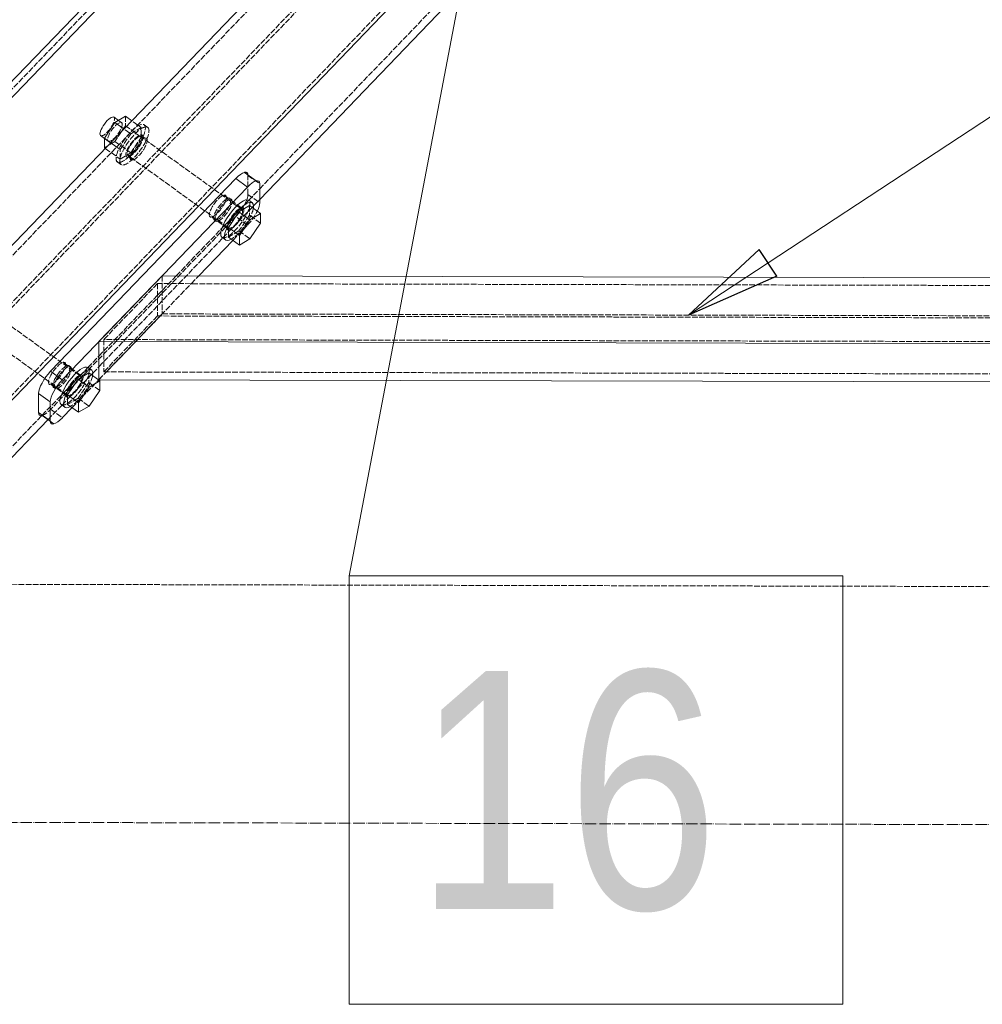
# Model space of a CAD drawing. Header units: millimetres. Extents: x -15129 to 9171, y -18789 to 5877.
# Tile 10 of 256: x -10947 to -10442, y -16871 to -16354. Entities that reach past the tile are written whole.
import ezdxf

# ---------------------------------------------------------------- set-up
doc = ezdxf.new("R2010")
doc.units = ezdxf.units.MM
doc.linetypes.add('ACAD_ISO02W100', pattern=[15, 12, -3])
doc.linetypes.add('ACAD_ISO04W100', pattern=[30, 24, -3, 0, -3])
for name, color, linetype in [('AS_Belki', 145, 'Continuous'), ('AS_Blachy', 30, 'Continuous'), ('AS_Sciany betonowe', 252, 'Continuous'), ('AS_Siatki', 72, 'Continuous'), ('AS_Sruby', 9, 'Continuous')]:
    doc.layers.add(name, color=color, linetype=linetype)
doc.styles.add('Arial Narrow', font='ARIALN.TTF', dxfattribs={"height": 5})

msp = doc.modelspace()

# ---------------------------------------------------------------- linework, layer by layer
at = {"color": 7, "lineweight": 13}
for p, q in [((-10697.07, -16240.96), (-10774.2, -16646.36)), ((-10596.05, -16509.46), (-10185.45, -16239.95))]:
    msp.add_line(p, q, dxfattribs=at)
at = {"color": 0, "linetype": 'ByBlock', "lineweight": -2}
for p, q in [((-10596.05, -16509.46), (-10558.82, -16475.06)), ((-10549.68, -16488.99), (-10558.82, -16475.06)), ((-10549.68, -16488.99), (-10596.05, -16509.46))]:
    msp.add_line(p, q, dxfattribs=at)
at = {"color": 7, "lineweight": 13}
msp.add_lwpolyline([(-10774.2, -16871.36), (-10514.92, -16871.36), (-10514.92, -16646.36), (-10774.2, -16646.36), (-10774.2, -16871.36)], dxfattribs=at)
at = {"layer": 'AS_Belki', "color": 84, "linetype": 'ACAD_ISO02W100', "lineweight": 13, "ltscale": 0.25}
for p, q in [((-9394.15, -14770.95), (-11343.23, -16798.61)), ((-10493.95, -16002.66), (-11029.35, -16559.64)), ((-10496.26, -16029.49), (-11032.51, -16587.36)), ((-10872.65, -16423.62), (-10493.95, -16029.66)), ((-10988.7, -16590.44), (-10452.45, -16032.58)), ((-10821.2, -16443.19), (-10452.45, -16059.58)), ((-10881.52, -16416.56), (-10883.83, -16414.9)), ((-10881.04, -16432.35), (-10872.65, -16423.62)), ((-10890.16, -16426.44), (-10887.86, -16428.1)), ((-10957.08, -16511.45), (-10881.04, -16432.35)), ((-10826.96, -16449.18), (-10821.2, -16443.19)), ((-10837.72, -16448.14), (-10840.02, -16446.48)), ((-10831.15, -16453.54), (-10826.96, -16449.18)), ((-10824.42, -16452.1), (-10821.2, -16448.75)), ((-10837.62, -16465.83), (-10825.22, -16452.93)), ((-10837.21, -16459.85), (-10831.15, -16453.54)), ((-10825.22, -16452.93), (-10824.42, -16452.1)), ((-10846.36, -16458.02), (-10844.05, -16459.68)), ((-10839.54, -16462.27), (-10837.21, -16459.85)), ((-10865.09, -16488.85), (-10841.03, -16463.82)), ((-10841.03, -16463.82), (-10839.92, -16462.66)), ((-10840.58, -16468.92), (-10837.62, -16465.83)), ((-10839.92, -16462.66), (-10839.54, -16462.27)), ((-10863.69, -16492.95), (-10840.58, -16468.92)), ((-10874.85, -16499), (-10865.09, -16488.85)), ((-10872.35, -16488.84), (-10872.35, -16507.34)), ((-10905.6, -16536.55), (-10863.69, -16492.95)), ((-10874.85, -16492.93), (-10903.1, -16522.31)), ((-10354.86, -16494.1), (-10874.85, -16492.93)), ((-10874.85, -16492.93), (-10874.85, -16509.93)), ((-10905.6, -16530.99), (-10874.85, -16499)), ((-10872.35, -16507.34), (-10872.35, -16508.84)), ((-10905.6, -16543.4), (-10872.35, -16508.84)), ((-10874.85, -16509.93), (-10903.1, -16539.31)), ((-10354.9, -16511.1), (-10874.85, -16509.93)), ((-10872.35, -16508.84), (-10354.9, -16510.01)), ((-10354.93, -16523.55), (-10903.1, -16522.31)), ((-10903.1, -16522.31), (-10903.1, -16539.31)), ((-10911.38, -16537.01), (-10905.6, -16530.99)), ((-10922.15, -16535.97), (-10924.46, -16534.3)), ((-10915.57, -16541.37), (-10911.38, -16537.01)), ((-10908.85, -16539.94), (-10905.6, -16536.55)), ((-10922.06, -16553.67), (-10909.64, -16540.76)), ((-10921.66, -16547.69), (-10915.57, -16541.37)), ((-10909.64, -16540.76), (-10908.85, -16539.94)), ((-10903.1, -16539.31), (-10354.96, -16540.55)), ((-10930.79, -16545.84), (-10928.49, -16547.51)), ((-10923.97, -16550.1), (-10921.66, -16547.69)), ((-10935.55, -16562.15), (-10925.48, -16551.67)), ((-10925.48, -16551.67), (-10924.35, -16550.49)), ((-10925.01, -16556.75), (-10922.06, -16553.67)), ((-10924.35, -16550.49), (-10923.97, -16550.1)), ((-10932.39, -16564.43), (-10925.01, -16556.75)), ((-10963.88, -16591.62), (-10935.55, -16562.15))]:
    msp.add_line(p, q, dxfattribs=at)
at = {"layer": 'AS_Belki', "color": 145, "linetype": 'Continuous', "lineweight": 13, "ltscale": 0.25}
for p, q in [((-11100.8, -16542.08), (-10346.5, -15757.37)), ((-11096.48, -16546.24), (-10346.5, -15766.03)), ((-10496.26, -15999.49), (-11032.51, -16557.36)), ((-10986.39, -16590.6), (-10450.15, -16032.74)), ((-10821.2, -16448.75), (-10450.15, -16062.74)), ((-10872.35, -16488.84), (-10905.6, -16523.4)), ((-10354.85, -16490.01), (-10872.35, -16488.84)), ((-10905.6, -16523.4), (-10354.93, -16524.65)), ((-10905.6, -16523.4), (-10905.6, -16543.4)), ((-10905.6, -16543.4), (-10364.97, -16544.62)), ((-10961.01, -16594.19), (-10932.39, -16564.43))]:
    msp.add_line(p, q, dxfattribs=at)
at = {"layer": 'AS_Belki', "color": 84, "linetype": 'ACAD_ISO02W100', "lineweight": 13, "ltscale": 0.25, "extrusion": (0.768549, -0.554075, 0.319895)}
for centre in [(-19686.79, -246.84, 731.09), (-19686.79, -247.75, 733.78), (-19686.79, -264.12, 782.26), (-19686.79, -265.03, 784.95), (-19807.41, -258.64, 766.03), (-19807.41, -259.55, 768.72)]:
    msp.add_circle(centre, 7, dxfattribs=at)
at = {"layer": 'AS_Blachy', "color": 145, "linetype": 'Continuous', "lineweight": 13, "ltscale": 0.25}
for p, q in [((-10823.07, -16438.98), (-10829.22, -16434.55)), ((-10833.74, -16437.79), (-10930.99, -16538.96)), ((-10827.59, -16442.23), (-10833.74, -16437.79)), ((-10821.2, -16450.55), (-10821.2, -16440.57)), ((-10827.59, -16442.23), (-10924.84, -16543.39)), ((-10853.23, -16488.88), (-10835.29, -16470.22)), ((-10930.99, -16538.96), (-10924.84, -16543.39)), ((-10905.78, -16543.55), (-10905.6, -16543.36)), ((-10931.23, -16555.04), (-10937.38, -16550.61)), ((-10937.38, -16550.61), (-10937.38, -16560.59)), ((-10931.23, -16555.04), (-10931.23, -16565.03)), ((-10924.84, -16563.37), (-10919.72, -16558.05)), ((-10937.38, -16560.59), (-10931.23, -16565.03)), ((-10935.51, -16562.18), (-10929.36, -16566.61))]:
    msp.add_line(p, q, dxfattribs=at)
at = {"layer": 'AS_Blachy', "color": 84, "linetype": 'ACAD_ISO02W100', "lineweight": 13, "ltscale": 0.25}
for p, q in [((-10827.35, -16436.14), (-10821.2, -16440.57)), ((-10827.35, -16446.12), (-10827.35, -16436.14)), ((-10830.83, -16453.11), (-10836.97, -16448.67)), ((-10827.35, -16446.12), (-10821.2, -16450.55)), ((-10833.74, -16457.78), (-10930.99, -16558.94)), ((-10843.31, -16460.22), (-10837.62, -16464.32)), ((-10827.59, -16462.21), (-10833.74, -16457.78)), ((-10837.62, -16464.32), (-10837.16, -16464.65)), ((-10835.29, -16470.22), (-10827.59, -16462.21)), ((-10857.16, -16492.97), (-10853.23, -16488.88)), ((-10901.71, -16539.31), (-10857.16, -16492.97)), ((-10915.26, -16540.93), (-10921.41, -16536.5)), ((-10919.72, -16558.05), (-10905.78, -16543.55)), ((-10905.6, -16543.36), (-10901.71, -16539.31)), ((-10927.75, -16548.04), (-10921.6, -16552.47)), ((-10930.99, -16558.94), (-10924.84, -16563.37))]:
    msp.add_line(p, q, dxfattribs=at)
at = {"layer": 'AS_Blachy', "color": 84, "linetype": 'ACAD_ISO02W100', "lineweight": 13, "ltscale": 0.25, "extrusion": (0.768549, -0.554075, 0.319895)}
for centre in [(-19686.79, -265.32, 785.82), (-19686.79, -267.75, 793), (-19807.41, -259.84, 769.59), (-19807.41, -262.27, 776.77)]:
    msp.add_circle(centre, 7, dxfattribs=at)
at = {"layer": 'AS_Blachy', "color": 145, "linetype": 'Continuous', "lineweight": 13, "ltscale": 0.25, "extrusion": (0.768549, -0.554075, 0.319895)}
for centre, start, end in [((-19673.59, -264.8, 784.28), 21.072, 66.072), ((-19673.59, -267.23, 791.46), 336.072, 66.072), ((-19681.69, -269.09, 796.99), 300.8984, 336.072), ((-19812.52, -258.49, 765.6), 66.072, 156.072), ((-19812.52, -260.92, 772.78), 66.072, 156.072), ((-19820.62, -260.36, 771.13), 156.072, 201.072), ((-19820.62, -262.79, 778.31), 156.072, 246.072)]:
    msp.add_arc(centre, 10, start, end, dxfattribs=at)
at = {"layer": 'AS_Blachy', "color": 84, "linetype": 'ACAD_ISO02W100', "lineweight": 13, "ltscale": 0.25, "extrusion": (0.768549, -0.554075, 0.319895)}
for centre, start, end in [((-19673.59, -264.8, 784.28), 336.072, 21.072), ((-19681.69, -266.67, 789.81), 246.072, 336.072), ((-19681.69, -269.09, 796.99), 246.072, 300.8984), ((-19820.62, -260.36, 771.13), 201.072, 246.072)]:
    msp.add_arc(centre, 10, start, end, dxfattribs=at)
at = {"layer": 'AS_Sciany betonowe', "color": 145, "linetype": 'ACAD_ISO02W100', "lineweight": 13, "ltscale": 0.25}
msp.add_line((-10981.57, -16650.77), (-10364.72, -16652.16), dxfattribs=at)
at = {"layer": 'AS_Siatki', "color": 20, "linetype": 'ACAD_ISO04W100', "lineweight": 13, "ltscale": 0.25}
msp.add_line((-11608.02, -16774.36), (105.98, -16800.77), dxfattribs=at)
at = {"layer": 'AS_Sruby', "color": 145, "linetype": 'Continuous', "lineweight": 13, "ltscale": 0.25}
for p, q in [((-10897.22, -16408.29), (-10902.77, -16416.57)), ((-10895.4, -16407.22), (-10897.69, -16405.56)), ((-10891.67, -16405.02), (-10897.22, -16408.29)), ((-10892.49, -16411.7), (-10897.22, -16408.29)), ((-10888.36, -16407.4), (-10891.67, -16405.02)), ((-10904.79, -16415.23), (-10902.77, -16416.69)), ((-10899.46, -16418.95), (-10902.77, -16416.57)), ((-10902.77, -16416.57), (-10902.77, -16421.57)), ((-10902.77, -16421.57), (-10902.3, -16421.91)), ((-10824.98, -16450.59), (-10826.9, -16449.2)), ((-10832.07, -16455.26), (-10837.62, -16463.53)), ((-10826.52, -16451.99), (-10832.07, -16455.26)), ((-10826.31, -16459.41), (-10832.07, -16455.26)), ((-10820.76, -16456.14), (-10826.52, -16451.99)), ((-10826.31, -16459.41), (-10820.76, -16456.14)), ((-10820.76, -16461.15), (-10820.76, -16456.14)), ((-10831.86, -16467.69), (-10826.31, -16459.41)), ((-10826.31, -16469.43), (-10820.76, -16461.15)), ((-10831.86, -16467.69), (-10837.62, -16463.53)), ((-10837.62, -16463.53), (-10837.62, -16468.54)), ((-10841.09, -16468.55), (-10839.16, -16469.94)), ((-10837.62, -16468.54), (-10831.86, -16472.69)), ((-10831.86, -16472.69), (-10831.86, -16467.69)), ((-10831.86, -16472.69), (-10826.31, -16469.43)), ((-10909.42, -16538.41), (-10911.34, -16537.03)), ((-10916.51, -16543.08), (-10922.06, -16551.36)), ((-10910.96, -16539.81), (-10916.51, -16543.08)), ((-10910.74, -16547.24), (-10916.51, -16543.08)), ((-10905.2, -16543.97), (-10910.96, -16539.81)), ((-10910.74, -16547.24), (-10905.2, -16543.97)), ((-10905.2, -16548.98), (-10905.2, -16543.97)), ((-10916.29, -16555.51), (-10910.74, -16547.24)), ((-10910.74, -16557.25), (-10905.2, -16548.98)), ((-10916.29, -16555.51), (-10922.06, -16551.36)), ((-10922.06, -16551.36), (-10922.06, -16556.37)), ((-10925.52, -16556.38), (-10923.6, -16557.76)), ((-10922.06, -16556.37), (-10916.29, -16560.52)), ((-10916.29, -16560.52), (-10916.29, -16555.51)), ((-10916.29, -16560.52), (-10910.74, -16557.25))]:
    msp.add_line(p, q, dxfattribs=at)
at = {"layer": 'AS_Sruby', "color": 84, "linetype": 'ACAD_ISO02W100', "lineweight": 13, "ltscale": 0.25}
for p, q in [((-10893.67, -16408.46), (-10895.4, -16407.22)), ((-10891.67, -16405.02), (-10891.67, -16410.03)), ((-10885.2, -16409.68), (-10888.36, -16407.4)), ((-10884.82, -16409.96), (-10885.2, -16409.68)), ((-10879.9, -16410.99), (-10881.82, -16409.6)), ((-10891.67, -16410.03), (-10897.22, -16418.3)), ((-10894.47, -16422.55), (-10888.92, -16414.27)), ((-10889.46, -16413.88), (-10892.49, -16411.7)), ((-10883.37, -16416.01), (-10891.67, -16410.03)), ((-10889.33, -16413.97), (-10889.46, -16413.88)), ((-10888.92, -16414.27), (-10889.33, -16413.97)), ((-10888.92, -16414.27), (-10883.37, -16411)), ((-10883.37, -16411), (-10884.82, -16409.96)), ((-10883.37, -16415.23), (-10883.37, -16411)), ((-10902.77, -16416.69), (-10900.76, -16418.13)), ((-10897.22, -16418.3), (-10902.77, -16421.57)), ((-10896.3, -16421.23), (-10899.46, -16418.95)), ((-10897.22, -16418.3), (-10888.92, -16424.29)), ((-10888.92, -16424.29), (-10883.37, -16416.01)), ((-10881.98, -16416.89), (-10883.45, -16415.83)), ((-10883.37, -16416.01), (-10883.37, -16415.23)), ((-10830.45, -16454.04), (-10881.98, -16416.89)), ((-10902.3, -16421.91), (-10894.47, -16427.56)), ((-10894.47, -16422.55), (-10896.3, -16421.23)), ((-10894.47, -16427.56), (-10894.47, -16422.55)), ((-10890.62, -16425.29), (-10888.92, -16424.29)), ((-10896.01, -16428.96), (-10894.09, -16430.34)), ((-10894.47, -16427.56), (-10890.62, -16425.29)), ((-10890.54, -16425.5), (-10889.03, -16426.59)), ((-10889.03, -16426.59), (-10837.62, -16463.66)), ((-10826.52, -16451.99), (-10826.52, -16456.99)), ((-10826.52, -16456.99), (-10832.07, -16465.27)), ((-10820.76, -16461.15), (-10826.52, -16456.99)), ((-10837.62, -16463.66), (-10837.54, -16463.72)), ((-10832.07, -16465.27), (-10837.62, -16468.54)), ((-10832.07, -16465.27), (-10826.31, -16469.43)), ((-10915.72, -16541.26), (-10967.89, -16503.65)), ((-10973.47, -16514.42), (-10922.06, -16551.48)), ((-10914.88, -16541.87), (-10915.72, -16541.26)), ((-10910.96, -16539.81), (-10910.96, -16544.82)), ((-10910.96, -16544.82), (-10916.51, -16553.1)), ((-10905.2, -16548.98), (-10910.96, -16544.82)), ((-10922.06, -16551.48), (-10921.98, -16551.54)), ((-10916.51, -16553.1), (-10922.06, -16556.37)), ((-10916.51, -16553.1), (-10910.74, -16557.25))]:
    msp.add_line(p, q, dxfattribs=at)
at = {"layer": 'AS_Sruby', "color": 84, "linetype": 'ACAD_ISO02W100', "lineweight": 13, "ltscale": 0.25, "extrusion": (0.768549, -0.554075, 0.319895)}
for centre, radius in [((-19686.79, -242.81, 719.15), 6), ((-19686.79, -246.09, 728.85), 12), ((-19686.79, -246.84, 731.09), 12), ((-19686.79, -246.84, 731.09), 6), ((-19686.79, -267.75, 793), 6), ((-19807.41, -262.27, 776.77), 6)]:
    msp.add_circle(centre, radius, dxfattribs=at)
at = {"layer": 'AS_Sruby', "color": 145, "linetype": 'Continuous', "lineweight": 13, "ltscale": 0.25, "extrusion": (0.768549, -0.554075, 0.319895)}
for centre, radius in [((-19686.79, -241.23, 714.45), 6), ((-19686.79, -267.75, 793), 12), ((-19807.41, -262.27, 776.77), 12)]:
    msp.add_arc(centre, radius, 358.572, 178.572, dxfattribs=at)
at = {"layer": 'AS_Sruby', "color": 84, "linetype": 'ACAD_ISO02W100', "lineweight": 13, "ltscale": 0.25, "extrusion": (0.768549, -0.554075, 0.319895)}
for centre, radius in [((-19686.79, -241.23, 714.45), 6), ((-19686.79, -267.75, 793), 12), ((-19807.41, -262.27, 776.77), 12)]:
    msp.add_arc(centre, radius, 178.572, 358.572, dxfattribs=at)
at = {"layer": 'AS_Sruby', "color": 145, "linetype": 'Continuous', "lineweight": 13, "ltscale": 0.25, "extrusion": (-0.768549, 0.554075, -0.319895)}
for centre, start in [((19686.79, -268.5, -795.24), 326.2696), ((19807.41, -263.02, -779.01), 326.2695)]:
    msp.add_arc(centre, 12, start, 213.7256, dxfattribs=at)
at = {"layer": 'AS_Sruby', "color": 84, "linetype": 'ACAD_ISO02W100', "lineweight": 13, "ltscale": 0.25, "extrusion": (-0.768549, 0.554075, -0.319895)}
for centre, end in [((19686.79, -268.5, -795.24), 326.2696), ((19807.41, -263.02, -779.01), 326.2695)]:
    msp.add_arc(centre, 12, 213.7256, end, dxfattribs=at)

# ---------------------------------------------------------------- texts
at = {"color": 7, "lineweight": 13, "style": 'Arial Narrow'}
msp.add_text('16', height=125, dxfattribs=at).set_placement((-10739.55, -16821.36))

doc.saveas('drawing.dxf')
